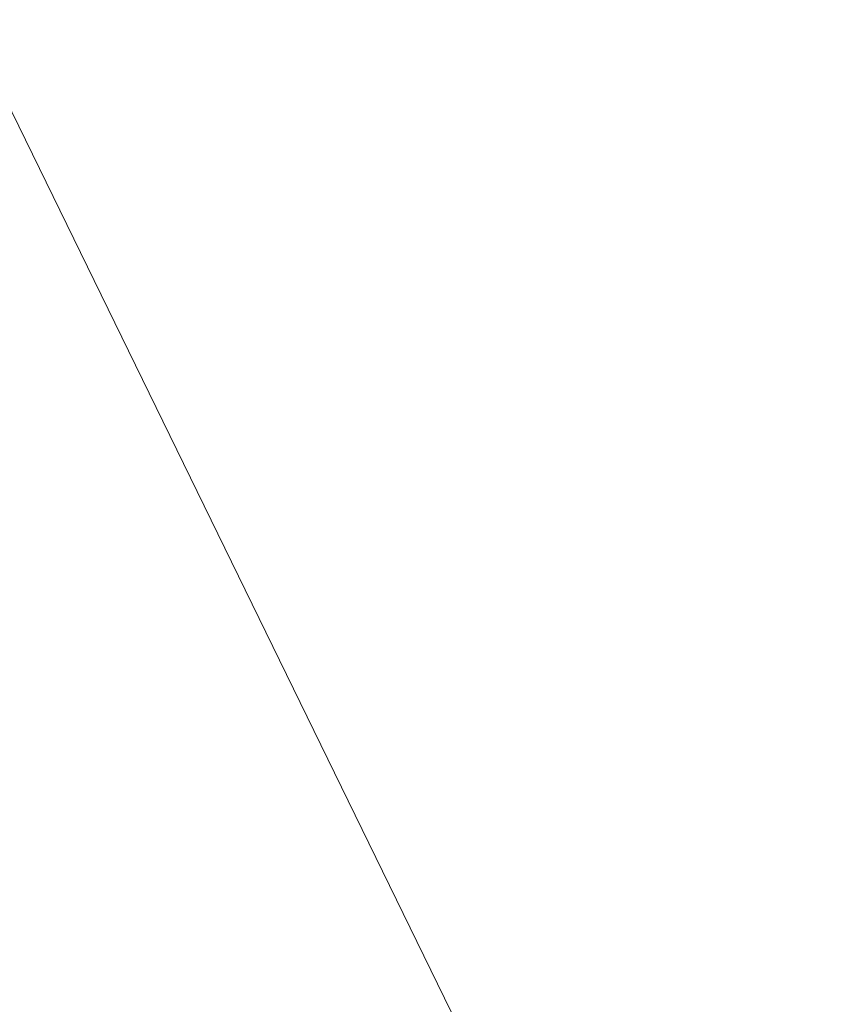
# Model space of a CAD drawing. Extents: x 6414462 to 20492237, y 5756825 to 17376351.
# Tile 97 of 127: x 6497763.046 to 6497763.214, y 5809740.926 to 5809741.134. Entities that reach past the tile are written whole.
import ezdxf

# ---------------------------------------------------------------- set-up
doc = ezdxf.new("R2010")
doc.units = 0
doc.layers.add('A-GLAZ', color=7, linetype='Continuous', lineweight=5)

# ---------------------------------------------------------------- blocks, each defined once
blk = doc.blocks.new('Windows_S9000-Double-Vent-Window-with-Sashbars - O3 Windows_S9000-Double-Vent-Window-with-Sashbars 2-9225298-__-00_00 Przyziemie PB')
at = {"layer": 'A-GLAZ'}
blk.add_line((-68.99999999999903, 23.35000000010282), (69.00000000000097, 23.35000000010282), dxfattribs=at)

msp = doc.modelspace()

# ---------------------------------------------------------------- block references
at = {"layer": 'A-GLAZ', "xscale": 0.01, "yscale": 0.01, "zscale": 0.01, "rotation": 296.0323615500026}
msp.add_blockref('Windows_S9000-Double-Vent-Window-with-Sashbars - O3 Windows_S9000-Double-Vent-Window-with-Sashbars 2-9225298-__-00_00 Przyziemie PB', (6497763.127512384, 5809740.411042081, 0.09999999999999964), dxfattribs=at)

doc.saveas('drawing.dxf')
